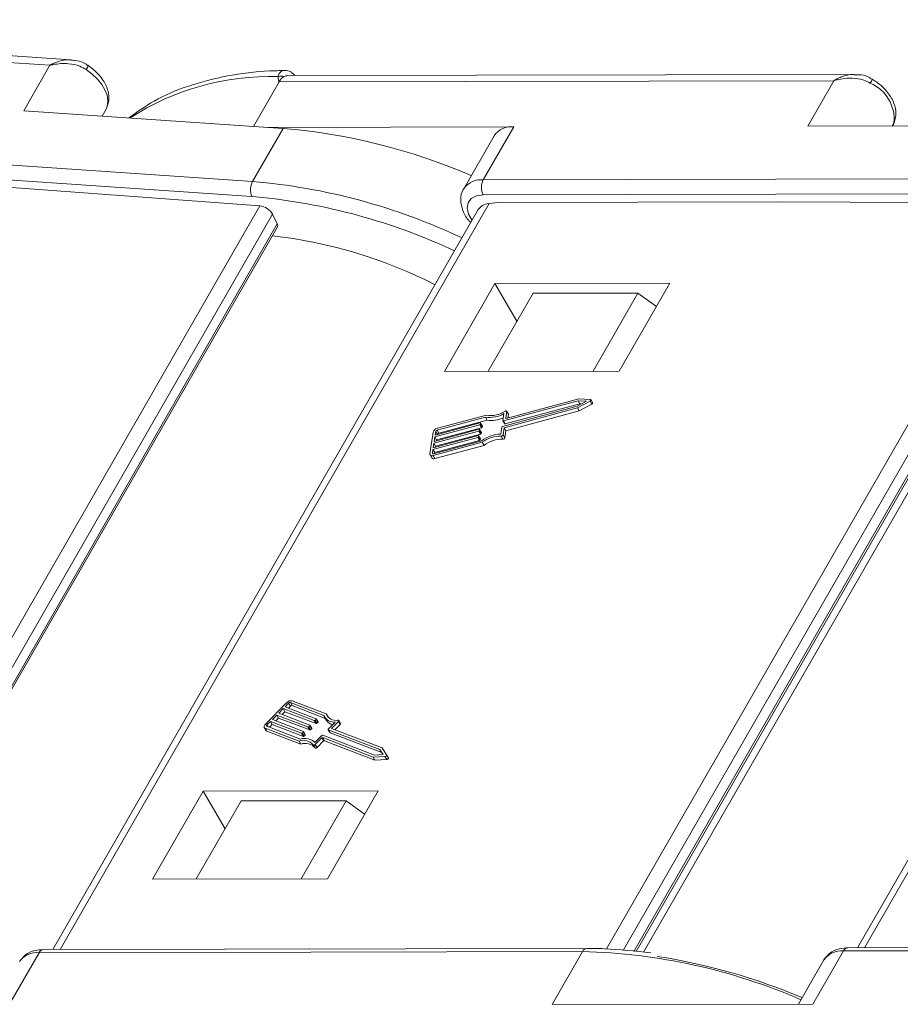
# Model space of a CAD drawing. Header units: millimetres. Extents: x 2816 to 3738, y -75 to 577.
# Tile 33 of 49: x 3408 to 3440, y 423 to 460. Entities that reach past the tile are written whole.
import ezdxf

# ---------------------------------------------------------------- set-up
doc = ezdxf.new("R2010")
doc.units = ezdxf.units.MM

msp = doc.modelspace()

# ---------------------------------------------------------------- linework, layer by layer
at = {"color": 7, "linetype": 'Continuous', "lineweight": 15}
for p, q in [((3408.712, 458.526), (3387.181, 459.994)), ((3409.495, 458.73), (3387.507, 460.229)), ((3407.736, 456.827), (3408.712, 458.526)), ((3438.742, 458.186), (3417.593, 458.139)), ((3417.267, 457.904), (3416.312, 456.242)), ((3437.994, 457.95), (3417.267, 457.904)), ((3437.017, 456.251), (3437.994, 457.95)), ((3407.736, 456.827), (3417.417, 456.167)), ((3410.807, 456.888), (3410.657, 456.628)), ((3410.659, 456.628), (3410.807, 456.888)), ((3440.234, 456.379), (3440.165, 456.258)), ((3440.187, 456.258), (3440.234, 456.379)), ((3440.19, 456.258), (3440.251, 456.415)), ((3440.251, 456.415), (3440.234, 456.379)), ((3417.417, 456.167), (3416.278, 454.185)), ((3426.037, 456.227), (3416.843, 456.206)), ((3426.037, 456.227), (3424.898, 454.244)), ((3437.017, 456.251), (3446.337, 456.272)), ((3395.19, 455.623), (3416.278, 454.185)), ((3425.305, 455.894), (3424.166, 453.911)), ((3416.251, 453.62), (3395.163, 455.058)), ((3424.898, 454.244), (3445.198, 454.289)), ((3416.552, 453.27), (3406.549, 454.009)), ((3445.199, 453.724), (3424.899, 453.679)), ((3425.111, 453.357), (3409.094, 425.479)), ((3416.407, 453.609), (3416.251, 453.62)), ((3425.441, 453.397), (3425.111, 453.357)), ((3425.441, 453.397), (3435.892, 453.42)), ((3429.501, 425.503), (3445.521, 453.387)), ((3445.521, 453.387), (3435.892, 453.42)), ((3455.157, 453.424), (3439.14, 425.545)), ((3400.516, 425.359), (3416.552, 453.27)), ((3424.711, 453.132), (3408.823, 425.478)), ((3446.01, 453.103), (3430.121, 425.446)), ((3454.757, 453.198), (3438.869, 425.545)), ((3417.026, 452.964), (3401.113, 425.267)), ((3417.202, 452.598), (3417.026, 452.964)), ((3430.524, 425.41), (3446.223, 452.736)), ((3430.601, 425.403), (3446.235, 452.616)), ((3401.468, 425.212), (3417.202, 452.598)), ((3401.528, 425.202), (3417.207, 452.492)), ((3446.339, 452.271), (3430.887, 425.377)), ((3425.333, 450.371), (3423.446, 447.086)), ((3431.865, 450.385), (3425.333, 450.371)), ((3426.153, 448.958), (3425.333, 450.371)), ((3429.978, 447.1), (3431.865, 450.385)), ((3425.079, 447.089), (3426.755, 450.006)), ((3430.674, 450.015), (3426.755, 450.006)), ((3428.998, 447.098), (3430.674, 450.015)), ((3431.361, 449.507), (3430.674, 450.015)), ((3423.446, 447.086), (3429.978, 447.1)), ((3428.44, 445.987), (3425.651, 445.234)), ((3428.469, 446.059), (3425.754, 445.327)), ((3428.417, 445.72), (3428.883, 445.979)), ((3428.751, 445.973), (3428.44, 445.987)), ((3428.44, 445.987), (3428.505, 445.874)), ((3428.892, 446.041), (3428.469, 446.059)), ((3428.883, 445.979), (3428.948, 445.866)), ((3428.979, 445.918), (3428.914, 446.031)), ((3425.619, 445.03), (3428.409, 445.783)), ((3425.678, 444.981), (3428.417, 445.72)), ((3428.505, 445.874), (3425.716, 445.121)), ((3425.744, 444.868), (3428.483, 445.607)), ((3428.409, 445.783), (3428.751, 445.973)), ((3428.417, 445.72), (3428.483, 445.607)), ((3428.483, 445.607), (3428.948, 445.866)), ((3428.567, 445.871), (3428.505, 445.874)), ((3424.978, 445.377), (3423.171, 444.89)), ((3425.017, 445.453), (3423.181, 444.958)), ((3425.044, 445.264), (3423.236, 444.777)), ((3424.978, 445.377), (3425.044, 445.264)), ((3425.63, 445.244), (3425.67, 445.507)), ((3425.733, 445.337), (3425.771, 445.583)), ((3425.733, 445.337), (3425.739, 445.327)), ((3425.834, 445.483), (3425.769, 445.596)), ((3425.771, 445.583), (3425.836, 445.47)), ((3425.817, 445.344), (3425.836, 445.47)), ((3423.062, 444.47), (3424.74, 444.923)), ((3424.766, 445.093), (3423.088, 444.64)), ((3423.099, 444.708), (3424.777, 445.161)), ((3424.832, 444.98), (3423.154, 444.527)), ((3423.171, 444.89), (3423.236, 444.777)), ((3424.761, 444.912), (3424.756, 444.878)), ((3424.756, 444.878), (3424.821, 444.765)), ((3424.825, 444.806), (3424.76, 444.919)), ((3424.761, 444.912), (3424.826, 444.799)), ((3424.766, 445.093), (3424.832, 444.98)), ((3424.797, 445.15), (3424.792, 445.116)), ((3424.792, 445.116), (3424.858, 445.003)), ((3424.862, 445.043), (3424.796, 445.156)), ((3424.797, 445.15), (3424.863, 445.037)), ((3424.863, 445.037), (3424.858, 445.003)), ((3425.553, 444.745), (3425.594, 445.007)), ((3425.631, 445.238), (3425.697, 445.125)), ((3425.638, 444.719), (3425.678, 444.981)), ((3425.651, 445.234), (3425.716, 445.121)), ((3425.678, 444.981), (3425.744, 444.868)), ((3423.027, 444.818), (3422.902, 444.004)), ((3424.693, 444.618), (3423.015, 444.165)), ((3423.026, 444.233), (3424.704, 444.686)), ((3424.73, 444.855), (3423.052, 444.402)), ((3423.088, 444.64), (3423.062, 444.47)), ((3424.759, 444.505), (3423.081, 444.052)), ((3423.088, 444.64), (3423.154, 444.527)), ((3423.119, 444.843), (3423.099, 444.708)), ((3424.795, 444.742), (3423.117, 444.289)), ((3423.119, 444.843), (3423.185, 444.731)), ((3423.154, 444.527), (3423.149, 444.493)), ((3424.693, 444.618), (3424.759, 444.505)), ((3424.724, 444.675), (3424.719, 444.641)), ((3424.719, 444.641), (3424.785, 444.528)), ((3424.789, 444.568), (3424.723, 444.681)), ((3424.724, 444.675), (3424.79, 444.562)), ((3424.73, 444.855), (3424.795, 444.742)), ((3424.79, 444.562), (3424.785, 444.528)), ((3424.826, 444.799), (3424.821, 444.765)), ((3425.567, 444.67), (3425.633, 444.557)), ((3425.638, 444.719), (3425.704, 444.606)), ((3425.704, 444.606), (3425.744, 444.868)), ((3423.015, 444.165), (3422.995, 444.029)), ((3423.015, 444.165), (3423.081, 444.052)), ((3423.025, 443.94), (3424.861, 444.435)), ((3423.052, 444.402), (3423.026, 444.233)), ((3423.036, 444.008), (3424.843, 444.495)), ((3423.052, 444.402), (3423.117, 444.289)), ((3423.091, 443.827), (3424.927, 444.322)), ((3423.117, 444.289), (3423.112, 444.256)), ((3424.861, 444.435), (3424.927, 444.322)), ((3422.908, 443.965), (3422.974, 443.852)), ((3422.995, 444.029), (3423.007, 444.008)), ((3423.025, 443.94), (3423.091, 443.827)), ((3423.081, 444.052), (3423.076, 444.018)), ((3417.563, 434.711), (3416.751, 433.895)), ((3417.627, 434.686), (3417.492, 434.55)), ((3417.693, 434.573), (3417.62, 434.501)), ((3417.627, 434.686), (3417.693, 434.573)), ((3418.943, 434.227), (3417.693, 434.708)), ((3417.693, 434.708), (3417.758, 434.595)), ((3418.994, 434.12), (3417.758, 434.595)), ((3419.031, 434.287), (3417.76, 434.776)), ((3417.187, 434.244), (3417.018, 434.075)), ((3418.349, 433.798), (3417.187, 434.244)), ((3417.187, 434.244), (3417.253, 434.131)), ((3417.424, 434.482), (3417.255, 434.312)), ((3417.255, 434.312), (3418.416, 433.866)), ((3417.49, 434.369), (3417.384, 434.263)), ((3418.585, 434.036), (3417.424, 434.482)), ((3417.424, 434.482), (3417.49, 434.369)), ((3418.651, 433.923), (3417.49, 434.369)), ((3417.492, 434.55), (3418.653, 434.104)), ((3419.031, 434.287), (3419.097, 434.174)), ((3416.951, 434.007), (3416.815, 433.871)), ((3416.815, 433.871), (3416.85, 433.81)), ((3417.016, 433.894), (3416.91, 433.787)), ((3418.112, 433.56), (3416.951, 434.007)), ((3416.951, 434.007), (3417.016, 433.894)), ((3418.177, 433.447), (3417.016, 433.894)), ((3417.018, 434.075), (3418.179, 433.628)), ((3417.253, 434.131), (3417.147, 434.025)), ((3418.414, 433.685), (3417.253, 434.131)), ((3418.415, 433.843), (3418.381, 433.809)), ((3418.415, 433.843), (3418.481, 433.73)), ((3418.487, 433.749), (3418.421, 433.862)), ((3418.585, 434.036), (3418.651, 433.923)), ((3418.652, 434.081), (3418.618, 434.047)), ((3418.618, 434.047), (3418.684, 433.934)), ((3418.652, 434.081), (3418.718, 433.968)), ((3418.724, 433.987), (3418.658, 434.1)), ((3418.718, 433.968), (3418.684, 433.934)), ((3418.972, 434.158), (3419.038, 434.045)), ((3419.101, 434.157), (3419.097, 434.174)), ((3419.108, 433.717), (3419.369, 433.98)), ((3419.222, 433.744), (3419.484, 434.007)), ((3419.351, 433.694), (3419.55, 433.894)), ((3419.484, 434.007), (3419.55, 433.894)), ((3419.562, 433.932), (3419.496, 434.045)), ((3416.715, 433.781), (3416.78, 433.668)), ((3416.746, 433.756), (3418.016, 433.268)), ((3416.746, 433.756), (3416.811, 433.643)), ((3416.811, 433.643), (3418.082, 433.155)), ((3416.813, 433.824), (3418.064, 433.343)), ((3418.112, 433.56), (3418.177, 433.447)), ((3418.179, 433.605), (3418.145, 433.571)), ((3418.145, 433.571), (3418.21, 433.458)), ((3418.179, 433.605), (3418.244, 433.492)), ((3418.25, 433.511), (3418.185, 433.624)), ((3418.244, 433.492), (3418.21, 433.458)), ((3418.349, 433.798), (3418.414, 433.685)), ((3418.381, 433.809), (3418.447, 433.696)), ((3418.481, 433.73), (3418.447, 433.696)), ((3418.609, 433.217), (3418.871, 433.479)), ((3418.904, 433.49), (3420.834, 432.748)), ((3419.102, 433.698), (3419.167, 433.585)), ((3421.037, 432.952), (3419.107, 433.694)), ((3419.107, 433.694), (3419.172, 433.581)), ((3421.102, 432.839), (3419.172, 433.581)), ((3421.118, 433.015), (3419.222, 433.744)), ((3418.016, 433.268), (3418.082, 433.155)), ((3418.546, 433.128), (3418.612, 433.015)), ((3418.623, 433.141), (3418.867, 433.387)), ((3418.623, 433.141), (3418.688, 433.028)), ((3418.688, 433.028), (3418.933, 433.274)), ((3418.867, 433.387), (3418.933, 433.274)), ((3418.9, 433.398), (3420.779, 432.675)), ((3418.9, 433.398), (3418.966, 433.285)), ((3418.966, 433.285), (3420.845, 432.562)), ((3420.834, 432.748), (3421.162, 432.763)), ((3421.162, 432.763), (3421.037, 432.952)), ((3421.037, 432.952), (3421.102, 432.839)), ((3421.153, 432.763), (3421.102, 432.839)), ((3421.287, 432.758), (3421.118, 433.015)), ((3421.353, 432.644), (3421.288, 432.757)), ((3420.779, 432.675), (3421.225, 432.695)), ((3420.779, 432.675), (3420.845, 432.562)), ((3420.845, 432.562), (3421.29, 432.582)), ((3421.225, 432.695), (3421.29, 432.582)), ((3414.433, 431.397), (3412.546, 428.112)), ((3420.965, 431.412), (3414.433, 431.397)), ((3415.252, 429.985), (3414.433, 431.397)), ((3419.077, 428.127), (3420.965, 431.412)), ((3415.854, 431.033), (3414.179, 428.116)), ((3419.773, 431.042), (3415.854, 431.033)), ((3419.773, 431.042), (3418.098, 428.125)), ((3420.46, 430.534), (3419.773, 431.042)), ((3412.546, 428.112), (3419.077, 428.127)), ((3408.303, 425.36), (3428.603, 425.405)), ((3428.766, 425.522), (3408.466, 425.477)), ((3427.464, 423.423), (3428.603, 425.405)), ((3437.21, 423.444), (3438.349, 425.426)), ((3438.349, 425.426), (3458.649, 425.471)), ((3458.812, 425.589), (3438.512, 425.544)), ((3407.164, 423.378), (3408.303, 425.36)), ((3437.617, 425.093), (3436.669, 423.443)), ((3437.21, 423.444), (3427.464, 423.423))]:
    msp.add_line(p, q, dxfattribs=at)
at = {"color": 7, "linetype": 'Continuous', "lineweight": 15, "flags": 128}
for points in [[(3410.067, 458.365), (3410.29, 458.194), (3410.484, 458.007), (3410.645, 457.81), (3410.766, 457.608), (3410.845, 457.409), (3410.879, 457.219), (3410.866, 457.044), (3410.807, 456.888)], [(3424.899, 453.679), (3424.644, 453.644), (3424.45, 453.545), (3424.33, 453.388), (3424.295, 453.187), (3424.348, 452.958), (3424.478, 452.726)], [(3428.883, 445.979), (3428.895, 445.987), (3428.905, 445.997), (3428.912, 446.007), (3428.916, 446.017), (3428.915, 446.027), (3428.911, 446.034), (3428.903, 446.039), (3428.892, 446.041)], [(3428.948, 445.866), (3428.961, 445.874), (3428.971, 445.884), (3428.978, 445.894), (3428.981, 445.904), (3428.981, 445.914), (3428.979, 445.918)], [(3425.651, 445.234), (3425.646, 445.233), (3425.642, 445.233), (3425.638, 445.233), (3425.635, 445.234), (3425.633, 445.236), (3425.631, 445.238), (3425.63, 445.241), (3425.63, 445.244)], [(3425.771, 445.583), (3425.771, 445.591), (3425.767, 445.598), (3425.762, 445.603), (3425.754, 445.606), (3425.744, 445.606), (3425.732, 445.605), (3425.721, 445.601), (3425.709, 445.596)], [(3425.754, 445.327), (3425.749, 445.326), (3425.745, 445.326), (3425.741, 445.326), (3425.738, 445.327), (3425.736, 445.329), (3425.734, 445.331), (3425.733, 445.334), (3425.733, 445.337)], [(3425.836, 445.47), (3425.836, 445.478), (3425.834, 445.483)], [(3424.74, 444.923), (3424.745, 444.924), (3424.749, 444.924), (3424.753, 444.924), (3424.756, 444.922), (3424.758, 444.921), (3424.76, 444.918), (3424.761, 444.915), (3424.761, 444.912)], [(3424.777, 445.161), (3424.781, 445.161), (3424.785, 445.162), (3424.789, 445.161), (3424.792, 445.16), (3424.795, 445.158), (3424.796, 445.156), (3424.797, 445.153), (3424.797, 445.15)], [(3424.704, 444.686), (3424.708, 444.686), (3424.712, 444.687), (3424.716, 444.686), (3424.719, 444.685), (3424.722, 444.683), (3424.724, 444.681), (3424.724, 444.678), (3424.724, 444.675)], [(3422.902, 444.004), (3422.902, 443.985), (3422.907, 443.968), (3422.917, 443.954), (3422.932, 443.943), (3422.951, 443.936), (3422.973, 443.933), (3422.998, 443.934), (3423.025, 443.94)], [(3422.995, 444.029), (3422.994, 444.023), (3422.996, 444.017), (3422.999, 444.012), (3423.004, 444.009), (3423.011, 444.006), (3423.018, 444.005), (3423.027, 444.006), (3423.036, 444.008)], [(3416.751, 433.895), (3416.733, 433.875), (3416.72, 433.853), (3416.711, 433.832), (3416.708, 433.812), (3416.709, 433.794), (3416.717, 433.778), (3416.729, 433.765), (3416.746, 433.756)], [(3416.815, 433.871), (3416.809, 433.864), (3416.805, 433.857), (3416.802, 433.85), (3416.801, 433.843), (3416.801, 433.837), (3416.804, 433.832), (3416.808, 433.827), (3416.813, 433.824)], [(3418.416, 433.866), (3418.419, 433.864), (3418.421, 433.862), (3418.422, 433.86), (3418.423, 433.856), (3418.422, 433.853), (3418.421, 433.85), (3418.418, 433.846), (3418.415, 433.843)], [(3418.653, 434.104), (3418.656, 434.102), (3418.658, 434.1), (3418.659, 434.097), (3418.659, 434.094), (3418.659, 434.091), (3418.657, 434.088), (3418.655, 434.084), (3418.652, 434.081)], [(3419.484, 434.007), (3419.491, 434.016), (3419.496, 434.025), (3419.499, 434.033), (3419.498, 434.041), (3419.494, 434.048), (3419.488, 434.052), (3419.479, 434.055), (3419.469, 434.055)], [(3419.55, 433.894), (3419.557, 433.903), (3419.562, 433.912), (3419.564, 433.92), (3419.563, 433.928), (3419.562, 433.932)], [(3418.179, 433.628), (3418.182, 433.626), (3418.184, 433.624), (3418.186, 433.622), (3418.186, 433.619), (3418.185, 433.615), (3418.184, 433.612), (3418.182, 433.608), (3418.179, 433.605)], [(3419.107, 433.694), (3419.104, 433.696), (3419.102, 433.698), (3419.101, 433.701), (3419.1, 433.704), (3419.101, 433.707), (3419.102, 433.71), (3419.105, 433.714), (3419.108, 433.717)], [(3418.546, 433.128), (3418.551, 433.122), (3418.559, 433.119), (3418.568, 433.117), (3418.579, 433.118), (3418.591, 433.121), (3418.602, 433.126), (3418.613, 433.133), (3418.623, 433.141)], [(3418.612, 433.015), (3418.617, 433.009), (3418.624, 433.006), (3418.634, 433.004), (3418.645, 433.005), (3418.656, 433.008), (3418.668, 433.013), (3418.679, 433.02), (3418.688, 433.028)], [(3421.225, 432.695), (3421.238, 432.697), (3421.252, 432.702), (3421.264, 432.71), (3421.276, 432.719), (3421.284, 432.729), (3421.289, 432.74), (3421.29, 432.75), (3421.287, 432.758)], [(3421.29, 432.582), (3421.304, 432.584), (3421.317, 432.589), (3421.33, 432.597), (3421.341, 432.606), (3421.349, 432.616), (3421.354, 432.627), (3421.356, 432.637), (3421.353, 432.644)]]:
    msp.add_lwpolyline(points, dxfattribs=at)
at = {"color": 7, "linetype": 'Continuous', "lineweight": 15}
for centre, radius, start, end in [((3409.825, 458.556), 0.308, 321.7672, 354.1008), ((3417.35, 457.774), 0.35, 71.5241, 110.4784), ((3417.595, 457.856), 0.283, 90.3832, 118.3046), ((3416.939, 448.48), 9.626, 88.2837, 122.9555), ((3417.712, 457.67), 0.503, 119.9328, 152.1961), ((3438.755, 458.252), 0.712, 326.4517, 340.1209), ((3438.786, 456.517), 1.455, 354.5664, 67.2376), ((3415.543, 433.791), 22.454, 66.6333, 85.2128), ((3425.953, 455.439), 0.792, 83.9702, 144.9679), ((3416.867, 453.874), 0.666, 152.1335, 202.4053), ((3414.353, 431.505), 22.761, 64.6371, 85.147), ((3424.816, 453.451), 0.798, 84.1067, 143.5228), ((3425.444, 453.963), 0.615, 152.7297, 207.5188), ((3414.349, 431.449), 22.255, 64.8035, 84.6939), ((3415.01, 434.463), 17.805, 62.982, 83.5403), ((3425.14, 446.426), 1.061, 261.1913, 299.9652), ((3425.185, 446.388), 0.95, 259.8133, 303.4569), ((3425.206, 446.276), 1.024, 260.8827, 295.4804), ((3423.226, 444.753), 0.209, 102.2529, 161.8162), ((3423.186, 444.822), 0.0698, 102.2529, 161.8162), ((3424.722, 444.889), 0.0349, 282.2529, 341.8162), ((3424.759, 445.127), 0.0349, 282.2529, 341.8162), ((3424.824, 445.014), 0.0349, 282.2529, 341.8162), ((3424.853, 445.039), 0.00967, 349.0563, 29.2875), ((3425.627, 444.996), 0.0349, 102.2529, 161.8162), ((3425.709, 445.136), 0.0168, 221.6755, 294.2872), ((3423.251, 444.709), 0.0698, 102.2529, 161.8162), ((3424.686, 444.652), 0.0349, 282.2529, 341.8162), ((3424.752, 444.539), 0.0349, 282.2529, 341.8162), ((3424.78, 444.564), 0.00967, 349.0563, 29.2875), ((3424.788, 444.776), 0.0349, 282.2529, 341.8162), ((3424.817, 444.801), 0.00967, 349.0563, 29.2875), ((3425.608, 443.453), 1.293, 92.3955, 126.2747), ((3425.543, 443.564), 1.106, 88.7409, 128.0528), ((3425.609, 443.451), 1.106, 88.7409, 128.0528), ((3425.57, 444.742), 0.0716, 267.5104, 341.2122), ((3425.636, 444.629), 0.0716, 267.5104, 341.2122), ((3423.049, 443.919), 0.101, 221.6755, 294.2872), ((3417.718, 434.571), 0.209, 78.4324, 137.9957), ((3417.679, 434.64), 0.0698, 78.4324, 137.9957), ((3417.744, 434.527), 0.0698, 78.4324, 137.9957), ((3419.313, 434.374), 0.398, 201.6581, 278.1138), ((3419.377, 434.411), 0.367, 199.6453, 284.4409), ((3418.592, 434.07), 0.0349, 258.4324, 317.9957), ((3418.658, 433.957), 0.0349, 258.4324, 317.9957), ((3418.708, 433.981), 0.0168, 305.9614, 18.5731), ((3419.339, 434.235), 0.356, 212.2867, 259.4413), ((3416.83, 433.698), 0.058, 210.9611, 251.1923), ((3418.119, 433.594), 0.0349, 258.4324, 317.9957), ((3418.234, 433.505), 0.0168, 305.9614, 18.5731), ((3418.356, 433.832), 0.0349, 258.4324, 317.9957), ((3418.421, 433.719), 0.0349, 258.4324, 317.9957), ((3418.471, 433.743), 0.0168, 305.9614, 18.5731), ((3418.897, 433.456), 0.0349, 78.4324, 137.9957), ((3419.175, 433.59), 0.00967, 210.9611, 251.1923), ((3418.184, 432.828), 0.471, 39.6341, 110.8073), ((3418.228, 432.813), 0.555, 46.6309, 107.2395), ((3418.249, 432.715), 0.471, 39.6341, 110.8073), ((3418.184, 433.481), 0.0349, 258.4324, 317.9957), ((3418.893, 433.364), 0.0349, 78.4324, 137.9957), ((3418.959, 433.251), 0.0349, 78.4324, 137.9957), ((3408.486, 425.277), 0.201, 95.8172, 155.7418), ((3428.78, 425.331), 0.192, 94.1665, 157.3778), ((3428.069, 403.609), 21.803, 66.5041, 88.596), ((3438.266, 424.639), 0.792, 83.9702, 144.9679), ((3438.532, 425.344), 0.201, 95.8172, 155.7418), ((3408.22, 424.572), 0.792, 83.9702, 144.9679), ((3427.884, 402.589), 22.902, 67.0711, 81.1822)]:
    msp.add_arc(centre, radius, start, end, dxfattribs=at)
for centre, major_axis, ratio, start_param, end_param in [((3425.438, 452.792), (-0.75, 0.294), 0.653837, 5.400501, 6.185818), ((3416.688, 452.989), (-0.346, 0.201), 0.573923, 3.846028, 5.416824), ((3416.999, 452.613), (-0.207, 0.121), 0.573923, 3.145085, 3.846028)]:
    msp.add_ellipse(centre, major_axis=major_axis, ratio=ratio, start_param=start_param, end_param=end_param, dxfattribs=at)
for points, knots in [([(3409.504, 458.726), (3409.49, 458.728), (3409.456, 458.734), (3409.311, 458.731), (3409.125, 458.703), (3408.936, 458.636), (3408.848, 458.597), (3408.799, 458.573), (3408.771, 458.559), (3408.747, 458.546), (3408.731, 458.537), (3408.723, 458.532), (3408.716, 458.529), (3408.714, 458.527), (3408.712, 458.526)], [0, 0, 0, 0, 0.055896, 0.131149, 0.539625, 0.736166, 0.845999, 0.878184, 0.92841, 0.957877, 0.975205, 0.990478, 0.992694, 1, 1, 1, 1]), ([(3408.712, 458.526), (3408.714, 458.527), (3408.723, 458.529), (3408.755, 458.536), (3408.792, 458.544), (3409.008, 458.586), (3409.357, 458.608), (3409.787, 458.527), (3409.99, 458.41), (3410.067, 458.365)], [0, 0, 0, 0, 0.005088, 0.020369, 0.070807, 0.089086, 0.500311, 0.809226, 1, 1, 1, 1]), ([(3410.126, 458.516), (3410.097, 458.539), (3409.982, 458.63), (3409.763, 458.703), (3409.578, 458.713), (3409.504, 458.717)], [0, 0, 0, 0, 0.16622, 0.662713, 1, 1, 1, 1]), ([(3410.807, 456.89), (3410.849, 456.989), (3410.938, 457.201), (3410.899, 457.578), (3410.713, 457.981), (3410.427, 458.307), (3410.201, 458.473), (3410.132, 458.524)], [0, 0, 0, 0, 0.179688, 0.382213, 0.611877, 0.88118, 1, 1, 1, 1]), ([(3417.481, 458.329), (3417.294, 458.326), (3416.549, 458.313), (3415.321, 458.157), (3413.873, 457.781), (3412.629, 457.259), (3411.965, 456.779), (3411.66, 456.56)], [0, 0, 0, 0, 0.0806498, 0.320192, 0.5598826, 0.7985525, 1, 1, 1, 1]), ([(3417.228, 458.101), (3417.232, 458.121), (3417.247, 458.183), (3417.308, 458.271), (3417.394, 458.334), (3417.459, 458.327), (3417.48, 458.325)], [0, 0, 0, 0, 0.146645, 0.448799, 0.822208, 1, 1, 1, 1]), ([(3417.858, 458.14), (3417.818, 458.184), (3417.735, 458.275), (3417.592, 458.337), (3417.504, 458.329), (3417.48, 458.326)], [0, 0, 0, 0, 0.401699, 0.835997, 1, 1, 1, 1]), ([(3438.754, 458.185), (3438.75, 458.185), (3438.726, 458.188), (3438.589, 458.178), (3438.402, 458.145), (3438.214, 458.07), (3438.127, 458.027), (3438.079, 458.001), (3438.051, 457.985), (3438.027, 457.971), (3438.012, 457.962), (3438.004, 457.956), (3437.998, 457.953), (3437.995, 457.951), (3437.994, 457.95)], [0, 0, 0, 0, 0.015472, 0.093947, 0.519913, 0.724869, 0.839405, 0.872969, 0.925345, 0.956074, 0.974144, 0.99007, 0.992381, 1, 1, 1, 1]), ([(3439.419, 458.001), (3439.389, 458.023), (3439.269, 458.109), (3439.036, 458.174), (3438.839, 458.174), (3438.754, 458.174)], [0, 0, 0, 0, 0.1581466, 0.6324759, 1, 1, 1, 1]), ([(3417.267, 457.904), (3417.267, 457.905), (3417.252, 457.957), (3417.234, 458.021), (3417.229, 458.089), (3417.228, 458.101)], [0, 0, 0, 0, 0.012087, 0.82463, 1, 1, 1, 1]), ([(3437.994, 457.95), (3437.996, 457.951), (3438.005, 457.953), (3438.035, 457.963), (3438.071, 457.973), (3438.282, 458.027), (3438.626, 458.067), (3439.059, 458.007), (3439.269, 457.9), (3439.349, 457.859)], [0, 0, 0, 0, 0.005088, 0.020369, 0.070807, 0.089086, 0.500311, 0.809226, 1, 1, 1, 1]), ([(3440.251, 456.415), (3440.278, 456.518), (3440.336, 456.742), (3440.25, 457.124), (3440.012, 457.532), (3439.696, 457.834), (3439.476, 457.977), (3439.425, 458.01)], [0, 0, 0, 0, 0.17956, 0.389755, 0.635768, 0.914648, 1, 1, 1, 1]), ([(3424.188, 453.926), (3424.174, 453.91), (3424.077, 453.802), (3424.038, 453.513), (3424.105, 453.128), (3424.246, 452.826), (3424.402, 452.68), (3424.434, 452.65)], [0, 0, 0, 0, 0.04539, 0.324809, 0.598218, 0.917418, 1, 1, 1, 1]), ([(3408.466, 425.477), (3408.363, 425.47), (3408.116, 425.454), (3407.791, 425.317), (3407.652, 425.123), (3407.593, 425.041)], [0, 0, 0, 0, 0.291084, 0.698935, 1, 1, 1, 1]), ([(3431.156, 425.352), (3430.571, 425.42), (3429.757, 425.514), (3428.984, 425.52), (3428.766, 425.522)], [0, 0, 0, 0, 0.718456, 1, 1, 1, 1]), ([(3438.512, 425.544), (3438.409, 425.537), (3438.162, 425.52), (3437.837, 425.384), (3437.698, 425.19), (3437.639, 425.108)], [0, 0, 0, 0, 0.291084, 0.698935, 1, 1, 1, 1])]:
    msp.add_open_spline(points, degree=3, knots=knots, dxfattribs=at)

doc.saveas('drawing.dxf')
